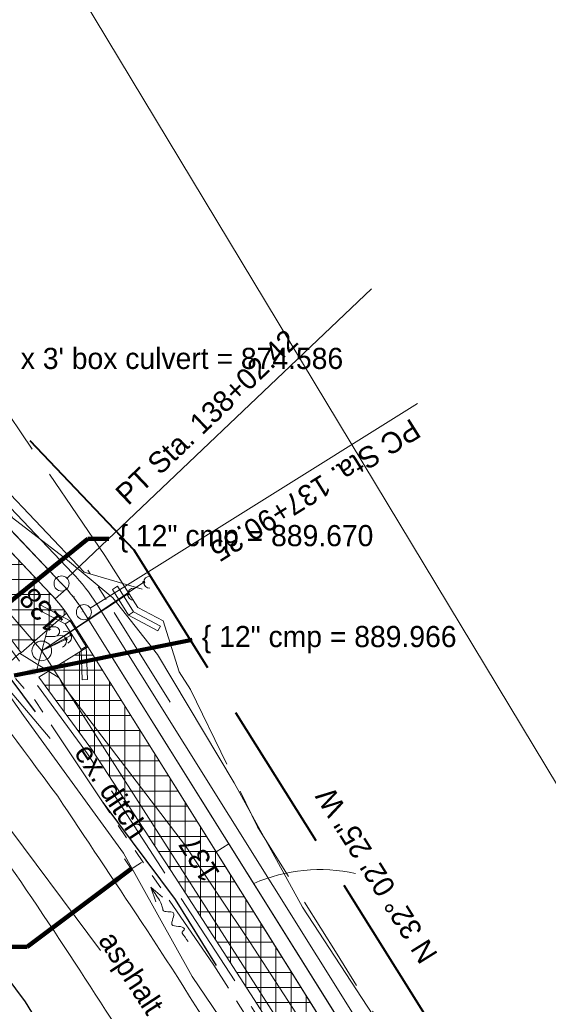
# Model space of a CAD drawing. Header units: feet. Extents: x 2433273 to 2447442, y 555003 to 575201.
# Tile 74 of 226: x 2438030 to 2438205, y 563829 to 564155. Entities that reach past the tile are written whole.
import ezdxf
from ezdxf.enums import TextEntityAlignment as Align

# ---------------------------------------------------------------- set-up
doc = ezdxf.new("R2010")
doc.units = ezdxf.units.FT
doc.header["$LTSCALE"] = 50
doc.header["$MEASUREMENT"] = 0
for name, pattern in [('cl20', [100, 5, -5, 80, -5, 5]), ('cl50', [100, 7.5, -7.5, 70, -7.5, 7.5]), ('constlimit', [0.85, 0.65, -0.1, -0.1]), ('DGN Style 2', [484.236387, 290.541832, -193.694555]), ('DGN Style 3', [677.930942, 484.236387, -193.694555]), ('esmtshpr', [5.35, 1, -0.175, -0.175, 4]), ('fencepr', [1, 0.925, 0.075]), ('rowex', [4.85, 0.8, -0.375, -0.375, 0.8, -0.3, 0.8, -0.3, 0.8, -0.3]), ('stream', [1.4, 0.7, -0.1, 0.1, -0.1, 0.1, -0.1, 0.1, -0.1]), ('treert', [0.3, -0.15, -0.15])]:
    doc.linetypes.add(name, pattern=pattern)
for name, color, linetype, lineweight in [('DR_P_Ditch', 133, 'stream', 13), ('DR_X_Ditch', 133, 'stream', 0), ('DR_X_Flow_Arrow', 151, 'Continuous', 0), ('GE_P_CL_50', 7, 'cl50', 13), ('PV_P_Bikeway', 193, 'Continuous', 13), ('PV_X_EOP', 7, 'DGN Style 3', 0), ('RD_P_Concrete_Barrier', 9, 'Continuous', 13), ('RD_P_Fence', 230, 'fencepr', 13), ('RD_X_GR_Rt', 97, 'Continuous', 0), ('RW_P_Const_Limits', 120, 'constlimit', 0), ('RW_P_Esmt_SH', 193, 'esmtshpr', 40), ('RW_X_CL_20', 6, 'cl20', 0), ('RW_X_Fee_RW', 6, 'rowex', 30), ('SN_X_Public', 3, 'Continuous', 0), ('SV_X_Break_Lines', 4, 'DGN Style 2', 0), ('SV_X_Text', 7, 'Continuous', 0), ('UT_X_Electric_Cells', 1, 'Continuous', 0), ('UT_X_Misc_Cells', 7, 'Continuous', 0), ('UT_X_Overhead_Electric', 1, 'Continuous', 0), ('VG_P_Cells', 3, 'Continuous', 13), ('VG_X_Tree_Line_Rt', 3, 'treert', 0)]:
    doc.layers.add(name, color=color, linetype=linetype, lineweight=lineweight)
doc.layers.add('GK_Visualization', color=30, linetype='Continuous', lineweight=13, plot=False)
doc.styles.add('Slanted-Normal LS 0.50', font='font31.shx', dxfattribs={"height": 0.14})
doc.styles.add('Slanted-Normal LS 0.50_0', font='font31.shx')
doc.styles.add('Style-font30', font='font30.shx')
doc.styles.add('Style-font31', font='font31.shx')
doc.dimstyles.new('Dec-0  Slanted', dxfattribs={"dimscale": 50, "dimtxt": 0.14, "dimasz": 0.14, "dimexe": 0.07, "dimexo": 0.07, "dimgap": 0.07, "dimtad": 1, "dimdec": 0, "dimzin": 3, "dimdsep": 46, "dimtxsty": 'Slanted-Normal LS 0.50_0', "dimcen": 0.09, "dimclrd": 97, "dimclre": 97, "dimclrt": 7, "dimadec": 0, "dimazin": 3, "dimtfac": 1, "dimtdec": 0, "dimtofl": 0, "dimtmove": 1, "dimatfit": 1, "dimfxl": 1, "dimtzin": 3, "dimlwd": 0, "dimlwe": 0, "dimarcsym": 0})

# ---------------------------------------------------------------- blocks, each defined once
blk = doc.blocks.new('SURVPN-CROSS')
at = {"layer": 'GK_Visualization', "color": 30, "linetype": 'Continuous', "lineweight": 0}
for p, q in [((0.07, 0), (-0.07, 0)), ((0, 0.07), (0, -0.07))]:
    blk.add_line(p, q, dxfattribs=at)
blk = doc.blocks.new('SURVPN-CROSS_1')
at = {"layer": 'GK_Visualization', "color": 30, "linetype": 'Continuous', "lineweight": 0}
for p, q in [((0.07, 0), (-0.07, 0)), ((0, 0.07), (0, -0.07))]:
    blk.add_line(p, q, dxfattribs=at)
blk = doc.blocks.new('SURVPN-CROSS_2')
at = {"layer": 'GK_Visualization', "color": 30, "linetype": 'Continuous', "lineweight": 0}
for p, q in [((0.07, 0), (-0.07, 0)), ((0, 0.07), (0, -0.07))]:
    blk.add_line(p, q, dxfattribs=at)
blk = doc.blocks.new('X_62')
at = {"layer": 'GK_Visualization', "color": 1, "linetype": 'Continuous', "lineweight": 0}
for p, q in [((-0.07, -0.07), (0.07, 0.07)), ((-0.07, 0.07), (0.07, -0.07))]:
    blk.add_line(p, q, dxfattribs=at)
blk = doc.blocks.new('X_63')
at = {"layer": 'GK_Visualization', "color": 1, "linetype": 'Continuous', "lineweight": 0}
for p, q in [((-0.07, -0.07), (0.07, 0.07)), ((-0.07, 0.07), (0.07, -0.07))]:
    blk.add_line(p, q, dxfattribs=at)
blk = doc.blocks.new('DFL-X_20')
at = {"layer": 'DR_X_Flow_Arrow', "color": 151, "linetype": 'Continuous', "lineweight": 0, "flags": 128}
blk.add_lwpolyline([(-0.08, -0.0214), (0, 0), (-0.08, 0.0215)], dxfattribs=at)
at = {"layer": 'DR_X_Flow_Arrow', "color": 151, "linetype": 'Continuous', "lineweight": 0}
blk.add_open_spline([(0, 0), (-0.0277, 0.0001), (-0.0554, 0.0002), (-0.0831, 0.0002), (-0.0943, 0.0003), (-0.1051, 0.005), (-0.116, 0.0077), (-0.1231, 0.0095), (-0.1298, 0.0131), (-0.1368, 0.015), (-0.1547, 0.0198), (-0.1638, -0.0202), (-0.1793, -0.0218), (-0.1968, -0.0235), (-0.2129, 0.0182), (-0.2278, 0.0195), (-0.244, 0.0209), (-0.2648, -0.0282), (-0.2838, -0.0218), (-0.2906, -0.0194), (-0.2867, 0.0007), (-0.2951, 0.0006), (-0.3134, 0.0004), (-0.3317, 0.0002), (-0.35, 0)], degree=3, knots=[0, 0, 0, 0, 0.203531, 0.203531, 0.203531, 0.286234, 0.286234, 0.286234, 0.340272, 0.340272, 0.340272, 0.477755, 0.477755, 0.477755, 0.633727, 0.633727, 0.633727, 0.804111, 0.804111, 0.804111, 0.865463, 0.865463, 0.865463, 1, 1, 1, 1], dxfattribs=at)
blk = doc.blocks.new('SGN1P')
at = {"layer": 'SN_X_Public', "color": 3, "linetype": 'Continuous', "lineweight": 0}
for p, q in [((0, 0.08), (0, -0.08)), ((0, 0), (-0.08, 0))]:
    blk.add_line(p, q, dxfattribs=at)
blk = doc.blocks.new('PP_18')
at = {"layer": 'UT_X_Electric_Cells', "color": 1, "linetype": 'Continuous', "lineweight": 0}
for p, q in [((0.0428, 0.16), (-0.0375, -0.14)), ((0.0428, 0.16), (0.0853, 0.16)), ((0.0257, 0.0963), (0.0853, 0.0963))]:
    blk.add_line(p, q, dxfattribs=at)
blk.add_circle((0, 0), 0.065, dxfattribs=at)
at = {"layer": 'UT_X_Electric_Cells', "color": 1, "linetype": 'Continuous', "lineweight": 0, "extrusion": (0, 0, -1)}
blk.add_arc((-0.086, 0.1281), 0.0319, 88.8767, 271.1233, dxfattribs=at)
blk = doc.blocks.new('DM_21')
at = {"layer": 'UT_X_Misc_Cells', "linetype": 'Continuous', "lineweight": 0}
h = blk.add_hatch(color=2, dxfattribs=at)
edge = h.paths.add_edge_path()
edge.add_arc((0, 0), 0.01, 0, 360)
at = {"layer": 'UT_X_Misc_Cells', "color": 2, "linetype": 'Continuous', "lineweight": 0}
blk.add_arc((0.04, 0), 0.04, 90, 270, dxfattribs=at)
blk = doc.blocks.new('DM_22')
at = {"layer": 'UT_X_Misc_Cells', "linetype": 'Continuous', "lineweight": 0}
h = blk.add_hatch(color=2, dxfattribs=at)
edge = h.paths.add_edge_path()
edge.add_arc((0, 0), 0.01, 0, 360)
at = {"layer": 'UT_X_Misc_Cells', "color": 2, "linetype": 'Continuous', "lineweight": 0}
blk.add_arc((0.04, 0), 0.04, 90, 270, dxfattribs=at)
blk = doc.blocks.new('DM_23')
at = {"layer": 'UT_X_Misc_Cells', "linetype": 'Continuous', "lineweight": 0}
h = blk.add_hatch(color=2, dxfattribs=at)
edge = h.paths.add_edge_path()
edge.add_arc((0, 0), 0.01, 0, 360)
at = {"layer": 'UT_X_Misc_Cells', "color": 2, "linetype": 'Continuous', "lineweight": 0}
blk.add_arc((0.04, 0), 0.04, 90, 270, dxfattribs=at)
blk = doc.blocks.new('DM_24')
at = {"layer": 'UT_X_Misc_Cells', "linetype": 'Continuous', "lineweight": 0}
h = blk.add_hatch(color=2, dxfattribs=at)
edge = h.paths.add_edge_path()
edge.add_arc((0, 0), 0.01, 0, 360)
at = {"layer": 'UT_X_Misc_Cells', "color": 2, "linetype": 'Continuous', "lineweight": 0}
blk.add_arc((0.04, 0), 0.04, 90, 270, dxfattribs=at)

msp = doc.modelspace()

# ---------------------------------------------------------------- hatches: boundary and pattern name
at = {"layer": 'VG_P_Cells', "lineweight": 0}
h = msp.add_hatch(dxfattribs=at)
h.set_pattern_fill('ANSI37', color=256, scale=40, angle=45, style=0)
h.paths.add_polyline_path([(2438040.48, 563965.26), (2438014.58, 563992.49), (2438011.41, 563989.47), (2438010.69, 563988.79), (2438001.89, 563980.42), (2438027.12, 563950.59), (2438030.68, 563945.73), (2438045.69, 563958.89, 0.037427)])
h = msp.add_hatch(dxfattribs=at)
h.set_pattern_fill('ANSI37', color=256, scale=40, angle=45, style=0)
h.paths.add_polyline_path([(2438227.28, 563668.88), (2438052.74, 563947.76), (2438036.6, 563937.66), (2438054.38, 563913.39), (2438081.68, 563871.49), (2438108.75, 563829.45), (2438135.82, 563787.4), (2438162.88, 563745.36), (2438189.94, 563703.31), (2438217.01, 563661.27), (2438245.15, 563619.89), (2438255.4, 563626.31)])

# ---------------------------------------------------------------- linework, layer by layer
at = {"layer": 'DR_P_Ditch'}
msp.add_line((2438080.02, 563929.44), (2438052.8, 563973.12), dxfattribs=at)
at = {"layer": 'DR_X_Ditch', "flags": 128}
msp.add_lwpolyline([(2438174.09, 563716.52), (2438161.5, 563737.26), (2438127.28, 563790.67), (2438094.44, 563842.44), (2438067.62, 563881.5), (2438035.09, 563930.28), (2438028.85, 563937.24)], dxfattribs=at)
at = {"layer": 'GE_P_CL_50'}
for p, q in [((2438044.1, 563968.71), (2437886, 564134.95)), ((2438231.57, 563671.45), (2438051.49, 563959.19))]:
    msp.add_line(p, q, dxfattribs=at)
at = {"layer": 'GE_P_CL_50', "linetype": 'Continuous'}
for p, q in [((2438146.67, 564066.25), (2438045.92, 563970.43)), ((2438161.84, 564028.25), (2438053.61, 563960.51)), ((2438045.74, 563966.92), (2438041.98, 563963.62)), ((2438099.42, 563882.6), (2438095.18, 563879.94))]:
    msp.add_line(p, q, dxfattribs=at)
for centre in [(2438044.1, 563968.71), (2438051.49, 563959.19)]:
    msp.add_circle(centre, 2.5, dxfattribs=at)
at = {"layer": 'GE_P_CL_50'}
msp.add_arc((2438000.63, 563927.36), 60, 32.0405, 43.5621, dxfattribs=at)
at = {"layer": 'GE_P_CL_50', "linetype": 'Continuous', "extrusion": (0, 0, -1)}
msp.add_arc((-2438129.56, 563819.26), 54.76, 66.4127, 102.4592, dxfattribs=at)
at = {"layer": 'GK_Visualization', "color": 1, "flags": 128}
msp.add_lwpolyline([(2438832.38, 562716.15), (2438798.19, 562768.53), (2438737, 562891.28), (2438516.53, 563228.98), (2438451.46, 563305.92), (2438322.11, 563526.77), (2438051.49, 563959.19, 0.050315), (2438044.1, 563968.71), (2437880.68, 564140.54), (2437633.61, 564452.55)], format="xyb", dxfattribs=at)
at = {"layer": 'GK_Visualization', "color": 30}
msp.add_arc((2438000.63, 563927.36), 60, 32.0405, 43.5621, dxfattribs=at)
at = {"layer": 'PV_P_Bikeway'}
for p, q in [((2438047.73, 563972.15), (2437890.07, 564137.93)), ((2438040.48, 563965.26), (2437881.94, 564131.97)), ((2438235.86, 563674.01), (2438055.73, 563961.84)), ((2438227.28, 563668.88), (2438047.25, 563956.54))]:
    msp.add_line(p, q, dxfattribs=at)
for radius in [65, 55]:
    msp.add_arc((2438000.63, 563927.36), radius, 32.0405, 43.5621, dxfattribs=at)
at = {"layer": 'PV_X_EOP'}
for points, knots in [([(2437738.68, 564441.35), (2437720.9, 564441.13), (2437703.13, 564440.92), (2437685.35, 564440.71), (2437668.56, 564440.51), (2437651.78, 564439.93), (2437634.99, 564439.67), (2437617.86, 564439.4), (2437600.73, 564439.47), (2437583.6, 564439.24), (2437563.34, 564438.98), (2437543.08, 564438.4), (2437522.83, 564437.92), (2437506.58, 564437.54), (2437490.35, 564436.67), (2437474.12, 564435.8), (2437461.69, 564435.14), (2437449.61, 564432.12), (2437437.43, 564429), (2437427.84, 564426.54), (2437419.51, 564423.22), (2437411.47, 564415.29), (2437404.31, 564408.23), (2437401.14, 564400.03), (2437400.27, 564391.69), (2437399.58, 564385.08), (2437400.88, 564377.83), (2437404.34, 564371.38), (2437407.05, 564366.35), (2437409.78, 564361.77), (2437414.16, 564358.52), (2437418.57, 564355.24), (2437422.98, 564352.16), (2437427.57, 564349.24), (2437442.23, 564339.91), (2437456.8, 564330.46), (2437471.58, 564321.33), (2437486.7, 564311.99), (2437501.8, 564302.64), (2437516.98, 564293.4), (2437532.81, 564283.78), (2437548.7, 564274.25), (2437564.52, 564264.6), (2437581.06, 564254.5), (2437597.57, 564244.35), (2437614.12, 564234.27), (2437628.9, 564225.26), (2437643.68, 564216.26), (2437658.47, 564207.25), (2437675.31, 564196.99), (2437692.15, 564186.71), (2437709, 564176.44), (2437724.77, 564166.84), (2437740.63, 564157.4), (2437756.41, 564147.81), (2437773.76, 564137.27), (2437791.07, 564126.66), (2437808.19, 564115.76), (2437822.45, 564106.67), (2437836.71, 564097.59), (2437850.97, 564088.5), (2437865.18, 564078.28), (2437879.39, 564068.06), (2437893.6, 564057.83), (2437906.73, 564046.82), (2437919.87, 564035.8), (2437933, 564024.79), (2437946.01, 564012.17), (2437959.03, 563999.55), (2437972.04, 563986.93), (2437983.58, 563973.64), (2437995.13, 563960.35), (2438006.67, 563947.06), (2438018.72, 563930.8), (2438030.78, 563914.53), (2438042.84, 563898.27), (2438052.04, 563884.46), (2438061.24, 563870.65), (2438070.45, 563856.84), (2438081.36, 563840.47), (2438091.62, 563823.66), (2438102.32, 563807.15), (2438111.24, 563793.38), (2438120.16, 563779.61), (2438129.09, 563765.84), (2438139.84, 563749.28), (2438150.66, 563732.76), (2438161.38, 563716.17), (2438171.62, 563700.32), (2438181.62, 563684.32), (2438191.65, 563668.33), (2438200.74, 563653.83), (2438209.82, 563639.31), (2438218.91, 563624.81), (2438227.94, 563610.41), (2438236.97, 563596.01), (2438246.02, 563581.63), (2438256.07, 563565.67), (2438266.52, 563549.97), (2438276.63, 563534.04), (2438287.44, 563517.02), (2438298.1, 563499.9), (2438308.91, 563482.88), (2438319.89, 563465.61), (2438331.01, 563448.42), (2438341.94, 563431.12), (2438351.22, 563416.44), (2438360.47, 563401.74), (2438369.72, 563387.04), (2438379.78, 563371.04), (2438389.69, 563354.94), (2438399.85, 563339.01), (2438411.76, 563320.35), (2438423.98, 563301.89), (2438435.99, 563283.3), (2438447.16, 563266.03), (2438458.31, 563248.75), (2438469.48, 563231.48), (2438479.92, 563215.33), (2438490.32, 563199.15), (2438500.89, 563183.08), (2438510.59, 563168.34), (2438520.32, 563153.62), (2438530.04, 563138.88), (2438540.36, 563123.21), (2438550.71, 563107.55), (2438561.01, 563091.86), (2438570.87, 563076.84), (2438580.36, 563061.59), (2438590.09, 563046.49), (2438600.15, 563030.88), (2438610.24, 563015.29), (2438620.3, 562999.68), (2438629.84, 562984.86), (2438639.27, 562969.97), (2438648.82, 562955.15), (2438658.88, 562939.55), (2438669.25, 562924.16), (2438679.37, 562908.59), (2438689.76, 562892.59), (2438699.94, 562876.45), (2438710.33, 562860.45), (2438720.18, 562845.3), (2438730.45, 562830.42), (2438740.2, 562815.21), (2438750.07, 562799.84), (2438759.91, 562784.45), (2438769.74, 562769.05), (2438779.89, 562753.17), (2438790.02, 562737.29), (2438800.16, 562721.41), (2438809.45, 562706.87), (2438818.77, 562692.35), (2438828.16, 562677.88), (2438838.5, 562661.93), (2438848.97, 562646.06), (2438859.42, 562630.18), (2438871.62, 562611.63), (2438884.06, 562593.24), (2438896.14, 562574.62), (2438907.46, 562557.18), (2438918.7, 562539.69), (2438929.95, 562522.21), (2438942.38, 562502.9), (2438954.78, 562483.58), (2438967.22, 562464.28), (2438977.57, 562448.22), (2438988.15, 562432.32), (2438998.56, 562416.3), (2439008.97, 562400.27), (2439018.91, 562383.94), (2439029.48, 562368.02), (2439039.3, 562353.25), (2439049.12, 562338.48), (2439058.94, 562323.71)], [0, 0, 0, 0, 0.008391, 0.008391, 0.008391, 0.016317, 0.016317, 0.016317, 0.024404, 0.024404, 0.024404, 0.033969, 0.033969, 0.033969, 0.041641, 0.041641, 0.041641, 0.047512, 0.047512, 0.047512, 0.052131, 0.052131, 0.052131, 0.056242, 0.056242, 0.056242, 0.059501, 0.059501, 0.059501, 0.062047, 0.062047, 0.062047, 0.064614, 0.064614, 0.064614, 0.072814, 0.072814, 0.072814, 0.081201, 0.081201, 0.081201, 0.089946, 0.089946, 0.089946, 0.099094, 0.099094, 0.099094, 0.107266, 0.107266, 0.107266, 0.116579, 0.116579, 0.116579, 0.125294, 0.125294, 0.125294, 0.134876, 0.134876, 0.134876, 0.142857, 0.142857, 0.142857, 0.285714, 0.285714, 0.285714, 0.428571, 0.428571, 0.428571, 0.571429, 0.571429, 0.571429, 0.714286, 0.714286, 0.714286, 0.857143, 0.857143, 0.857143, 0.860938, 0.860938, 0.860938, 0.865439, 0.865439, 0.865439, 0.869191, 0.869191, 0.869191, 0.873707, 0.873707, 0.873707, 0.878023, 0.878023, 0.878023, 0.881937, 0.881937, 0.881937, 0.885824, 0.885824, 0.885824, 0.890137, 0.890137, 0.890137, 0.894749, 0.894749, 0.894749, 0.899429, 0.899429, 0.899429, 0.903401, 0.903401, 0.903401, 0.907724, 0.907724, 0.907724, 0.912786, 0.912786, 0.912786, 0.917489, 0.917489, 0.917489, 0.921887, 0.921887, 0.921887, 0.925923, 0.925923, 0.925923, 0.930216, 0.930216, 0.930216, 0.934324, 0.934324, 0.934324, 0.938571, 0.938571, 0.938571, 0.942602, 0.942602, 0.942602, 0.946847, 0.946847, 0.946847, 0.95121, 0.95121, 0.95121, 0.955343, 0.955343, 0.955343, 0.959521, 0.959521, 0.959521, 0.963829, 0.963829, 0.963829, 0.967775, 0.967775, 0.967775, 0.972122, 0.972122, 0.972122, 0.977199, 0.977199, 0.977199, 0.981954, 0.981954, 0.981954, 0.987205, 0.987205, 0.987205, 0.991573, 0.991573, 0.991573, 0.995944, 0.995944, 0.995944, 1, 1, 1, 1]), ([(2438137.43, 563702.51), (2438126.74, 563719.3), (2438116.06, 563736.09), (2438105.37, 563752.87), (2438092.42, 563773.23), (2438079.91, 563793.87), (2438067.07, 563814.31), (2438058.16, 563828.49), (2438048.99, 563842.49), (2438039.76, 563856.46), (2438030.12, 563871.06), (2438019.94, 563885.26), (2438009.64, 563899.41), (2437999.36, 563913.55), (2437988.53, 563927.21), (2437977.24, 563940.58), (2437966.29, 563953.55), (2437954.76, 563965.91), (2437942.75, 563977.91), (2437931.54, 563989.12), (2437920.07, 563999.98), (2437908.07, 564010.33), (2437896.37, 564020.43), (2437884.45, 564030.17), (2437872.24, 564039.63), (2437859.74, 564049.32), (2437847.14, 564058.81), (2437834.15, 564067.82), (2437820.05, 564077.59), (2437805.85, 564087.18), (2437791.2, 564096.07), (2437775.94, 564105.32), (2437760.64, 564114.52), (2437745.38, 564123.79), (2437721.9, 564138.04), (2437698.44, 564152.32), (2437674.95, 564166.56), (2437659.3, 564176.05), (2437643.6, 564185.46), (2437627.96, 564194.97), (2437611.39, 564205.04), (2437594.84, 564215.13), (2437578.28, 564225.21), (2437562.38, 564234.89), (2437546.47, 564244.57), (2437530.59, 564254.28), (2437515.22, 564263.68), (2437500.06, 564273.44), (2437484.76, 564282.96), (2437470.18, 564292.03), (2437455.61, 564301.09), (2437441.01, 564310.12), (2437425.31, 564319.83), (2437409.61, 564329.55), (2437393.8, 564339.08), (2437379.17, 564347.89), (2437364.54, 564356.71), (2437349.91, 564365.53)], [0, 0, 0, 0, 0.056986, 0.056986, 0.056986, 0.126095, 0.126095, 0.126095, 0.17404, 0.17404, 0.17404, 0.224113, 0.224113, 0.224113, 0.274119, 0.274119, 0.274119, 0.322632, 0.322632, 0.322632, 0.367949, 0.367949, 0.367949, 0.412131, 0.412131, 0.412131, 0.457368, 0.457368, 0.457368, 0.506433, 0.506433, 0.506433, 0.557556, 0.557556, 0.557556, 0.636206, 0.636206, 0.636206, 0.688628, 0.688628, 0.688628, 0.744142, 0.744142, 0.744142, 0.797454, 0.797454, 0.797454, 0.849065, 0.849065, 0.849065, 0.898219, 0.898219, 0.898219, 0.951081, 0.951081, 0.951081, 1, 1, 1, 1])]:
    msp.add_open_spline(points, degree=3, knots=knots, dxfattribs=at)
at = {"layer": 'RD_P_Concrete_Barrier'}
for p, q in [((2438062.63, 563967.77), (2438060.94, 563966.71)), ((2438067.94, 563959.3), (2438062.63, 563967.77)), ((2438066.24, 563958.23), (2438060.94, 563966.71)), ((2438036.45, 563959.99), (2438037.26, 563961.52)), ((2438046.98, 563956.36), (2438037.26, 563961.52)), ((2438045.28, 563955.3), (2438036.45, 563959.99)), ((2438066.24, 563958.23), (2438067.94, 563959.3)), ((2438066.24, 563958.23), (2438075.96, 563953.08)), ((2438067.94, 563959.3), (2438076.77, 563954.61)), ((2438046.98, 563956.36), (2438045.28, 563955.3)), ((2438050.59, 563946.83), (2438045.28, 563955.3)), ((2438052.28, 563947.89), (2438046.98, 563956.36)), ((2438076.77, 563954.61), (2438075.96, 563953.08)), ((2438052.28, 563947.89), (2438050.59, 563946.83)), ((2438052.28, 563947.89), (2438052.67, 563936.89)), ((2438050.59, 563946.83), (2438050.94, 563936.83)), ((2438050.94, 563936.83), (2438052.67, 563936.89))]:
    msp.add_line(p, q, dxfattribs=at)
at = {"layer": 'RD_P_Fence'}
for p, q in [((2438051.57, 563972.47), (2437896.51, 564135.51)), ((2438070.75, 563966.81), (2438051.57, 563972.47))]:
    msp.add_line(p, q, dxfattribs=at)
at = {"layer": 'RD_X_GR_Rt', "flags": 128}
msp.add_lwpolyline([(2438040.31, 563917.45), (2438027.13, 563933.02), (2438011.1, 563952.07), (2437977.81, 563989.44), (2437942.89, 564025.07), (2437909.94, 564053.58), (2437868.31, 564084.84), (2437838.48, 564105.74)], dxfattribs=at)
at = {"layer": 'RW_P_Const_Limits'}
for p, q in [((2438069.37, 563960.8), (2438058.37, 563978)), ((2438069.37, 563960.8), (2438077.71, 563956.37)), ((2438077.71, 563956.37), (2438083, 563939.5)), ((2438086.75, 563933.65), (2438083, 563939.5))]:
    msp.add_line(p, q, dxfattribs=at)
at = {"layer": 'RW_P_Const_Limits', "flags": 128}
for points in [[(2438058.37, 563978), (2438058.37, 563978), (2438003.74, 564058.05)], [(2438372.55, 563405.39), (2438360.2, 563426.82), (2438322.73, 563492.09), (2438296.51, 563534.07), (2438247.81, 563609.73), (2438242.4, 563618.14), (2438161.19, 563744.27), (2438107.07, 563828.37), (2438052.71, 563912.3), (2438034.99, 563936.47), (2438029.07, 563944.55), (2438025.59, 563949.3), (2438000.36, 563979.12), (2437985.5, 564000.18)], [(2438320.97, 563549.34), (2438320.97, 563549.34), (2438294.44, 563591.72), (2438267.92, 563634.11), (2438241.39, 563676.49), (2438223.73, 563724.46), (2438188.31, 563761.3), (2438161.6, 563803.46), (2438135.29, 563846.03), (2438108.91, 563888.16), (2438086.75, 563933.65)]]:
    msp.add_lwpolyline(points, dxfattribs=at)
at = {"layer": 'RW_P_Esmt_SH'}
for p, q in [((2438068.13, 563979.72), (2437899.58, 564156.95)), ((2438343.18, 563540.24), (2438068.13, 563979.72))]:
    msp.add_line(p, q, dxfattribs=at)
msp.add_point((2438068.13, 563979.72), dxfattribs=at)
at = {"layer": 'RW_X_CL_20'}
for p, q in [((2438056.94, 563847.22), (2437927.54, 564020.82)), ((2438056.94, 563847.22), (2437927.54, 564020.82)), ((2438239.38, 563554.52), (2438057, 563847.14)), ((2438239.38, 563554.52), (2438057, 563847.14))]:
    msp.add_line(p, q, dxfattribs=at)
at = {"layer": 'RW_X_Fee_RW'}
for p, q in [((2438081.74, 563864.14), (2437948.16, 564043.36)), ((2438032.14, 563830.29), (2437906.92, 563998.29)), ((2438264.63, 563570.71), (2438081.74, 563864.14)), ((2438214.01, 563538.49), (2438032.14, 563830.29))]:
    msp.add_line(p, q, dxfattribs=at)
at = {"layer": 'SV_X_Break_Lines', "flags": 128}
for points in [[(2439939.08, 561027.64), (2439937, 561031.11), (2439929.28, 561042.55), (2439926.83, 561045.99), (2439928.12, 561046.65), (2439932.48, 561040.81), (2439939.08, 561031.11), (2439940.5, 561028.44), (2434762.32, 569617.07), (2434766.17, 569570.35), (2434771.59, 569523.5), (2434776.6, 569483.36), (2434783.98, 569457.22), (2434788.63, 569439.84), (2434794.69, 569434.9), (2434798.31, 569432.92), (2434803.06, 569435.73), (2434809.38, 569440.3), (2434807.88, 569450.49), (2434802.86, 569461.6), (2434798.94, 569493.67), (2434795.84, 569520.55), (2434790.67, 569569.8), (2434788.76, 569594.66)], [(2438170.74, 563713.64), (2438156.92, 563734.54), (2438122.52, 563787.01), (2438087.3, 563838.61), (2438064.53, 563879.44), (2438031.48, 563925.06), (2438006.43, 563960.43), (2437999.09, 563971.65), (2437998.96, 563983.88), (2437986.01, 563999.14), (2437962.16, 564024.03), (2437956.63, 564026.65), (2437925.35, 564052.11), (2437905.2, 564066.61), (2437889.66, 564074.13), (2437864.82, 564089.32), (2437843.04, 564104.46)], [(2438185.08, 563725.96), (2438174.38, 563742.68), (2438139.28, 563799.45), (2438106.5, 563849.87), (2438085.06, 563881.94), (2438044.26, 563935.38), (2438043.25, 563937.48), (2438030.17, 563945.65), (2438025.24, 563941.04)]]:
    msp.add_lwpolyline(points, dxfattribs=at)
at = {"layer": 'UT_X_Misc_Cells'}
for p in [(2438071.29, 563969.11), (2438065.96, 563965.14), (2438047.24, 563951.63), (2438045.61, 563950.24)]:
    msp.add_line(p, (2438037.55, 563946.39), dxfattribs=at)
at = {"layer": 'UT_X_Overhead_Electric', "flags": 128}
msp.add_lwpolyline([(2440484.94, 560125.89), (2440303.4, 560483.16), (2440077.36, 560814.73), (2439858.91, 561146.66), (2439663.79, 561442.6), (2439469.82, 561735.95), (2439281.04, 562024.84), (2439081.21, 562334.43), (2438862.95, 562669.03), (2438655.7, 562988.75), (2438247.85, 563617.47), (2438037.55, 563946.39), (2437842.2, 564172.7), (2437639.95, 564407.64)], dxfattribs=at)
at = {"layer": 'VG_P_Cells'}
for p, q in [((2438045.69, 563958.89), (2438030.68, 563945.73)), ((2438027.12, 563950.59), (2438030.68, 563945.73)), ((2438052.74, 563947.76), (2438036.6, 563937.66)), ((2438036.6, 563937.66), (2438054.38, 563913.39)), ((2438081.68, 563871.49), (2438054.38, 563913.39)), ((2438108.75, 563829.45), (2438081.68, 563871.49))]:
    msp.add_line(p, q, dxfattribs=at)
at = {"layer": 'VG_P_Cells', "lineweight": 0, "flags": 128}
msp.add_lwpolyline([(2438040.48, 563965.26), (2438014.58, 563992.49), (2438011.41, 563989.47), (2438010.69, 563988.79), (2438001.89, 563980.42), (2438027.12, 563950.59), (2438030.68, 563945.73), (2438045.69, 563958.89, 0.037427), (2438040.48, 563965.26)], format="xyb", close=True, dxfattribs=at)
msp.add_lwpolyline([(2438227.28, 563668.88), (2438052.74, 563947.76), (2438036.6, 563937.66), (2438054.38, 563913.39), (2438081.68, 563871.49), (2438108.75, 563829.45), (2438135.82, 563787.4), (2438162.88, 563745.36), (2438189.94, 563703.31), (2438217.01, 563661.27), (2438245.15, 563619.89), (2438255.4, 563626.31), (2438227.28, 563668.88)], close=True, dxfattribs=at)
at = {"layer": 'VG_X_Tree_Line_Rt', "flags": 128}
msp.add_lwpolyline([(2437697.81, 564437.41), (2437682.62, 564420.69), (2437692.04, 564394.28), (2437723.83, 564357.47), (2437757.16, 564317.66), (2437805.02, 564269.73), (2437847.45, 564229.15), (2437876.54, 564187.1), (2437918.83, 564147.39), (2437940.78, 564109.36), (2437957.2, 564089.33), (2437978.92, 564069.73), (2437987.17, 564059.19), (2438005.77, 564032.86), (2438013.65, 564021.86), (2438027.83, 563990.42), (2438046.04, 563976.36), (2438061, 563964), (2438075.78, 563945.23), (2438101.17, 563902.76), (2438123.77, 563861.59), (2438156.02, 563812.3), (2438191.38, 563756.3), (2438223.13, 563705.55)], dxfattribs=at)

# ---------------------------------------------------------------- block references
at = {"layer": 'DR_X_Flow_Arrow', "color": 151, "linetype": 'Continuous', "lineweight": 0, "xscale": 62.49999999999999, "yscale": 62.49999999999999, "zscale": 62.49999999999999, "rotation": 124.4680595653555}
msp.add_blockref('DFL-X_20', (2438073.57, 563868.25), dxfattribs=at)
at = {"layer": 'GK_Visualization', "color": 30, "linetype": 'Continuous', "lineweight": 0}
for name, p in [('SURVPN-CROSS', (2438044.1, 563968.71)), ('SURVPN-CROSS_2', (2438048.28, 563964.32)), ('SURVPN-CROSS_1', (2438051.49, 563959.19))]:
    msp.add_blockref(name, p, dxfattribs=at)
at = {"layer": 'GK_Visualization', "color": 1, "linetype": 'Continuous', "lineweight": 0}
for name, p in [('X_63', (2438044.1, 563968.71)), ('X_62', (2438051.49, 563959.19))]:
    msp.add_blockref(name, p, dxfattribs=at)
at = {"layer": 'SN_X_Public', "color": 3, "linetype": 'Continuous', "lineweight": 0, "xscale": 50.00000000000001, "yscale": 50.00000000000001, "zscale": 50.00000000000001, "rotation": 302.7838797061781}
msp.add_blockref('SGN1P', (2438067.13, 563874.24), dxfattribs=at)
at = {"layer": 'UT_X_Electric_Cells', "color": 1, "linetype": 'Continuous', "lineweight": 0, "xscale": 50, "yscale": 50, "zscale": 50}
msp.add_blockref('PP_18', (2438037.55, 563946.39), dxfattribs=at)
at = {"layer": 'UT_X_Misc_Cells', "color": 2, "linetype": 'Continuous', "lineweight": 0, "xscale": 50, "yscale": 50, "zscale": 50}
for name, p in [('DM_24', (2438071.29, 563969.11)), ('DM_23', (2438065.96, 563965.14))]:
    msp.add_blockref(name, p, dxfattribs=at)
at = {"layer": 'UT_X_Misc_Cells', "color": 2, "linetype": 'Continuous', "lineweight": 0}
for name, p, xscale, yscale, zscale, rotation in [('DM_22', (2438045.61, 563950.24), 50, 50, 50, 200.5347919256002), ('DM_21', (2438047.24, 563951.63), 49.99999999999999, 49.99999999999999, 49.99999999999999, 203.8559794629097)]:
    msp.add_blockref(name, p, dxfattribs=dict(at, xscale=xscale, yscale=yscale, zscale=zscale, rotation=rotation))

# ---------------------------------------------------------------- texts
at = {"layer": 'GE_P_CL_50', "linetype": 'Continuous', "style": 'Style-font31'}
for s, rotation, p in [('PT Sta. 138+02.42', 43.5621, (2438066.09, 563994.26)), ('PC Sta. 137+90.35', 212.0405, (2438159.81, 564023.54))]:
    msp.add_text(s, height=7, rotation=rotation, dxfattribs=at).set_placement(p)
for s, rotation, p in [('138', 131.2513, (2438039.95, 563962.14)), ('137', 122.0404, (2438092.57, 563879.41))]:
    msp.add_text(s, height=7, rotation=rotation, dxfattribs=at).set_placement(p, align=Align.CENTER)
msp.add_text('N 32%%d 02\' 25" W', height=7, rotation=122.0404, dxfattribs=at).set_placement((2438145.3, 563870.2), align=Align.TOP_CENTER)
at = {"layer": 'GK_Visualization', "color": 1, "style": 'Style-font30'}
for s, p in [('TEMP44', (2438044.1, 563968.71)), ('TEMP43', (2438051.49, 563959.19))]:
    msp.add_text(s, height=0.14, dxfattribs=at).set_placement(p, align=Align.RIGHT)
at = {"layer": 'SV_X_Text', "style": 'Slanted-Normal LS 0.50'}
for s, rotation, p in [('ex. ditch', 303.7038, (2438048, 563912.65)), ('asphalt', 303.0439, (2438056.03, 563850.63))]:
    msp.add_text(s, height=7, rotation=rotation, dxfattribs=at).set_placement(p)
at = {"layer": 'SV_X_Text', "char_height": 7, "attachment_point": 4, "line_spacing_factor": 0.606, "style": 'Slanted-Normal LS 0.50'}
for s, insert in [("\\{ 2' x 3' box culvert = 874.586", (2438015.28, 564042.12)), ('\\{ 12" cmp = 889.670', (2438062.98, 563983.48)), ('\\{ 12" cmp = 889.966', (2438090.5, 563950.09))]:
    msp.add_mtext(s, dxfattribs=dict(at, insert=insert))

# ---------------------------------------------------------------- leaders
at = {"layer": 'SV_X_Text', "color": 97, "linetype": 'Continuous', "lineweight": 0, "annotation_type": 0, "has_hookline": 1}
for points, hookline_direction, text_width in [([(2437955.39, 564043.41), (2438012.06, 564042.12)], 0, 173.5), ([(2438017.17, 563954.69), (2438052.75, 563983.48), (2438059.75, 563983.48)], 0, 106.78), ([(2438028.45, 563938.27), (2438087.27, 563950.09)], 0, 106.83), ([(2438067.13, 563874.24), (2438032.71, 563848.42), (2438025.71, 563848.42)], 1, 190.22)]:
    msp.add_leader(points, dimstyle='Dec-0  Slanted', override={"dimtad": 0, "dimclrd": 0, "dimlwd": 65534}, dxfattribs=dict(at, hookline_direction=hookline_direction, text_width=text_width))

doc.saveas('drawing.dxf')
